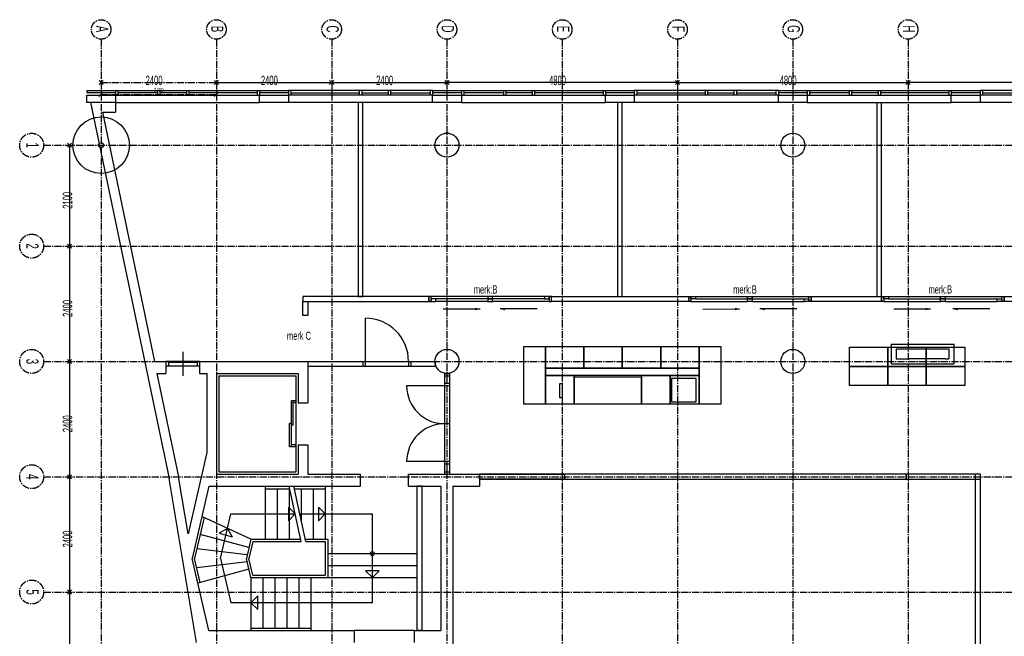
# Model space of a CAD drawing. Header units: millimetres. Extents: x -1696 to 67346, y -51443 to 2612.
# Tile 3 of 5: x -1696 to 18803, y -10222 to 2612. Entities that reach past the tile are written whole.
import ezdxf
from ezdxf.enums import TextEntityAlignment as Align

# ---------------------------------------------------------------- set-up
doc = ezdxf.new("R2010")
doc.units = ezdxf.units.MM
doc.header["$LTSCALE"] = 200
doc.header["$MEASUREMENT"] = 0
doc.linetypes.add('CENTER2', pattern=[1.125, 0.75, -0.125, 0.125, -0.125])
doc.layers.get('0').update_dxf_attribs({"linetype": 'CONTINUOUS'})
doc.layers.get('Defpoints').update_dxf_attribs({"linetype": 'CONTINUOUS'})
doc.layers.add('bouwkundig', color=8, linetype='CONTINUOUS')
doc.layers.add('stramien', color=1, linetype='CENTER2')
doc.styles.get("Standard").update_dxf_attribs({"font": 'txt', "width": 0.6})
doc.dimstyles.new('3ING DIM', dxfattribs={"dimscale": 50, "dimtxt": 1.8, "dimasz": 1.8, "dimexe": 0.18, "dimexo": 0.0625, "dimgap": 0.9, "dimtad": 1, "dimdec": 0, "dimzin": 0, "dimdsep": 46, "dimtxsty": 'Standard', "dimblk": 'OBLIQUE', "dimcen": 0.09, "dimclrd": 1, "dimclre": 1, "dimclrt": 1, "dimadec": 1, "dimazin": 0, "dimtfac": 1, "dimtdec": 0, "dimtofl": 0, "dimtmove": 0, "dimatfit": 3, "dimfxl": 1, "dimtolj": 1, "dimtzin": 0, "dimarcsym": 0})

# ---------------------------------------------------------------- blocks, each defined once
blk = doc.blocks.new('_Oblique')
at = {"color": 0, "linetype": 'ByBlock', "lineweight": -2}
blk.add_line((-0.5, -0.5), (0.5, 0.5), dxfattribs=at)
blk = doc.blocks.new('*D2')
at = {"layer": 'Defpoints', "color": 0, "transparency": 16777216}
for p in [(0, 1057), (2400, 1057), (2400, 1057)]:
    blk.add_point(p, dxfattribs=at)
at = {"layer": 'stramien', "color": 1, "lineweight": -2, "transparency": 16777216}
for p, q in [((0, 1060), (0, 1066)), ((0, 1057), (2400, 1057)), ((2400, 1060), (2400, 1066))]:
    blk.add_line(p, q, dxfattribs=at)
at = {"layer": 'stramien', "color": 1, "lineweight": -2, "transparency": 16777216, "xscale": 90, "yscale": 90, "zscale": 90, "rotation": 180}
blk.add_blockref('_Oblique', (0, 1057), dxfattribs=at)
at = {"layer": 'stramien', "color": 1, "lineweight": -2, "transparency": 16777216, "xscale": 90, "yscale": 90, "zscale": 90}
blk.add_blockref('_Oblique', (2400, 1057), dxfattribs=at)
at = {"layer": 'stramien', "color": 1, "transparency": 16777216, "insert": (1200, 1148), "char_height": 90, "attachment_point": 5}
blk.add_mtext('\\A1;2400', dxfattribs=at)
blk = doc.blocks.new('A$C08F26B49')
at = {"layer": 'stramien'}
for p, q in [((1695.9, 53649.2), (1695.9, 27352.4)), ((4095.9, 53649.2), (4095.9, 27742.8)), ((6495.9, 53649.2), (6495.9, 27742.8)), ((8895.9, 53649.2), (8895.9, 27742.8)), ((11295.9, 53649.2), (11295.9, 27742.8)), ((13695.9, 53649.2), (13695.9, 27742.8)), ((16095.9, 53649.2), (16095.9, 27742.8)), ((18495.9, 53649.2), (18495.9, 27742.8)), ((1738.3, 52791.6), (1653.4, 52706.8)), ((1738.3, 52706.8), (1653.4, 52791.6)), ((1695.9, 52749.2), (4095.9, 52749.2)), ((4053.4, 52706.8), (4138.3, 52791.6)), ((4053.4, 52791.6), (4138.3, 52706.8)), ((4138.3, 52791.6), (4053.4, 52706.8)), ((4138.3, 52706.8), (4053.4, 52791.6)), ((6453.4, 52706.8), (6538.3, 52791.6)), ((6453.4, 52791.6), (6538.3, 52706.8)), ((6538.3, 52791.6), (6453.4, 52706.8)), ((6538.3, 52706.8), (6453.4, 52791.6)), ((8853.4, 52706.8), (8938.3, 52791.6)), ((8853.4, 52791.6), (8938.3, 52706.8)), ((8938.3, 52791.6), (8853.4, 52706.8)), ((8938.3, 52706.8), (8853.4, 52791.6)), ((13653.4, 52706.8), (13738.3, 52791.6)), ((13653.4, 52791.6), (13738.3, 52706.8)), ((13738.3, 52791.6), (13653.4, 52706.8)), ((13738.3, 52706.8), (13653.4, 52791.6)), ((18453.4, 52706.8), (18538.3, 52791.6)), ((18453.4, 52791.6), (18538.3, 52706.8)), ((18538.3, 52791.6), (18453.4, 52706.8)), ((18538.3, 52706.8), (18453.4, 52791.6)), ((1080.7, 51400.4), (995.9, 51485.3)), ((995.9, 51400.4), (1080.7, 51485.3)), ((498.3, 51442.8), (23764.5, 51442.8)), ((498.3, 49342.8), (23680.4, 49342.8)), ((995.9, 49385.3), (1080.7, 49300.4)), ((1080.7, 49385.3), (995.9, 49300.4)), ((1080.7, 49300.4), (995.9, 49385.3)), ((995.9, 49300.4), (1080.7, 49385.3)), ((995.9, 46985.3), (1080.7, 46900.4)), ((1080.7, 46985.3), (995.9, 46900.4)), ((1080.7, 46900.4), (995.9, 46985.3)), ((995.9, 46900.4), (1080.7, 46985.3)), ((498.3, 46942.8), (23584.3, 46942.8)), ((498.3, 44542.8), (23476.7, 44542.8)), ((995.9, 44585.3), (1080.7, 44500.4)), ((1080.7, 44585.3), (995.9, 44500.4)), ((1080.7, 44500.4), (995.9, 44585.3)), ((995.9, 44500.4), (1080.7, 44585.3)), ((498.3, 42142.8), (23295.9, 42142.8)), ((995.9, 42185.3), (1080.7, 42100.4)), ((1080.7, 42185.3), (995.9, 42100.4)), ((1080.7, 42100.4), (995.9, 42185.3)), ((995.9, 42100.4), (1080.7, 42185.3))]:
    blk.add_line(p, q, dxfattribs=at)
at = {"layer": 'stramien', "linetype": 'Continuous'}
for p, q in [((4095.9, 52749.2), (6495.9, 52749.2)), ((6495.9, 52749.2), (8895.9, 52749.2)), ((13695.9, 52749.2), (8895.9, 52749.2)), ((13695.9, 52749.2), (18495.9, 52749.2)), ((23295.9, 52749.2), (18495.9, 52749.2)), ((1038.3, 51442.8), (1038.3, 49342.8)), ((1038.3, 49342.8), (1038.3, 46942.8)), ((1038.3, 46942.8), (1038.3, 44542.8)), ((1038.3, 44542.8), (1038.3, 42142.8)), ((1038.3, 42142.8), (1038.3, 39742.8))]:
    blk.add_line(p, q, dxfattribs=at)
at = {"layer": 'stramien'}
for centre, radius in [((1695.9, 53852.2), 203), ((4095.9, 53852.2), 203), ((6495.9, 53852.2), 203), ((8895.9, 53852.2), 203), ((11295.9, 53852.2), 203), ((13695.9, 53852.2), 203), ((16095.9, 53852.2), 203), ((18495.9, 53852.2), 203), ((249.1, 51442.8), 249.1), ((1695.9, 51442.8), 50), ((249.1, 49342.8), 249.1), ((249.1, 46942.8), 249.1), ((249.1, 44542.8), 249.1), ((249.1, 42142.8), 249.1)]:
    blk.add_circle(centre, radius, dxfattribs=at)
at = {"layer": 'stramien', "width": 0.6}
for s, p in [('A', (1588.6, 53862.1)), ('C', (6388.6, 53862.1)), ('G', (15988.6, 53862.1)), ('H', (18388.6, 53862.1)), ('B', (3988.6, 53862.1)), ('D', (8788.6, 53862.1)), ('E', (11188.6, 53862.1)), ('F', (13588.6, 53862.1)), ('1', (138.5, 51442.1)), ('2', (138.5, 49342.1)), ('3', (138.5, 46942.1)), ('4', (138.5, 44542.1)), ('5', (138.5, 42142.1))]:
    blk.add_text(s, height=254, rotation=270, dxfattribs=at).set_placement(p, align=Align.CENTER)
for s, p in [('2400', (2621.8, 52891.2)), ('2400', (5021.8, 52891.2)), ('2400', (7421.8, 52891.2)), ('4800', (11021.8, 52891.2)), ('4800', (15821.8, 52891.2))]:
    blk.add_text(s, height=197.56, dxfattribs=at).set_placement(p, align=Align.TOP_LEFT)
for s, p in [('2100', (896.3, 50118.7)), ('2400', (896.3, 47868.7)), ('2400', (896.3, 45468.7)), ('2400', (896.3, 43068.7))]:
    blk.add_text(s, height=197.56, rotation=90, dxfattribs=at).set_placement(p, align=Align.TOP_LEFT)
at = {"layer": 'stramien'}
dim = blk.add_linear_dim(base=(4095.9, 52499.8), p1=(1695.9, 52499.8), p2=(4095.9, 52499.8), dimstyle='3ING DIM', dxfattribs=at)
dim.commit()
dim.dimension.update_dxf_attribs({"geometry": '*D2', "text_midpoint": (2895.9, 52590.8), "insert": (1695.9, 51442.8)})

msp = doc.modelspace()

# ---------------------------------------------------------------- linework, layer by layer
at = {"layer": 'bouwkundig'}
for p, q in [((-300, 1140), (300, 1140)), ((-300, 1140), (-300, 1100)), ((-300, 1100), (300, 1100)), ((-300, 1040), (300, 1040)), ((-300, 890), (-300, 1040)), ((300, 1140), (300, 1100)), ((300, 1140), (300, 1040)), ((300, 1140), (3300, 1140)), ((300, 1040), (300, 890)), ((300, 1040), (3300, 1040)), ((350, 1140), (350, 1040)), ((1175, 1090), (350, 1090)), ((1175, 1140), (1175, 1040)), ((1225, 1140), (1225, 1040)), ((1775, 1090), (1225, 1090)), ((1775, 1140), (1775, 1040)), ((1825, 1140), (1825, 1040)), ((3250, 1090), (1825, 1090)), ((3250, 1140), (3250, 1040)), ((3300, 1140), (3900, 1140)), ((3300, 1140), (3300, 1100)), ((3300, 1140), (3300, 1040)), ((3300, 1100), (3900, 1100)), ((3300, 1040), (3900, 1040)), ((3300, 890), (3300, 1040)), ((3900, 1140), (3900, 1100)), ((3900, 1140), (3900, 1040)), ((6900, 1140), (3900, 1140)), ((3900, 1040), (3900, 890)), ((6900, 1040), (3900, 1040)), ((3950, 1140), (3950, 1040)), ((3950, 1090), (5375, 1090)), ((5375, 1140), (5375, 1040)), ((5425, 1140), (5425, 1040)), ((5425, 1090), (5975, 1090)), ((5975, 1140), (5975, 1040)), ((6025, 1140), (6025, 1040)), ((6025, 1090), (6850, 1090)), ((6850, 1140), (6850, 1040)), ((6900, 1140), (7500, 1140)), ((6900, 1140), (6900, 1100)), ((6900, 1140), (6900, 1040)), ((6900, 1100), (7500, 1100)), ((6900, 1040), (7500, 1040)), ((6900, 890), (6900, 1040)), ((7500, 1140), (7500, 1100)), ((7500, 1140), (7500, 1040)), ((7500, 1140), (10500, 1140)), ((7500, 1040), (7500, 890)), ((7500, 1040), (10500, 1040)), ((7550, 1140), (7550, 1040)), ((8375, 1090), (7550, 1090)), ((8375, 1140), (8375, 1040)), ((8425, 1140), (8425, 1040)), ((8975, 1090), (8425, 1090)), ((8975, 1140), (8975, 1040)), ((9025, 1140), (9025, 1040)), ((10450, 1090), (9025, 1090)), ((10450, 1140), (10450, 1040)), ((10500, 1140), (11100, 1140)), ((10500, 1140), (10500, 1100)), ((10500, 1140), (10500, 1040)), ((10500, 1100), (11100, 1100)), ((10500, 1040), (11100, 1040)), ((10500, 890), (10500, 1040)), ((11100, 1140), (11100, 1100)), ((11100, 1140), (11100, 1040)), ((14100, 1140), (11100, 1140)), ((11100, 1040), (11100, 890)), ((14100, 1040), (11100, 1040)), ((11150, 1140), (11150, 1040)), ((11150, 1090), (12575, 1090)), ((12575, 1140), (12575, 1040)), ((12625, 1140), (12625, 1040)), ((12625, 1090), (13175, 1090)), ((13175, 1140), (13175, 1040)), ((13225, 1140), (13225, 1040)), ((13225, 1090), (14050, 1090)), ((14050, 1140), (14050, 1040)), ((14100, 1140), (14700, 1140)), ((14100, 1140), (14100, 1100)), ((14100, 1140), (14100, 1040)), ((14100, 1100), (14700, 1100)), ((14100, 1040), (14700, 1040)), ((14100, 890), (14100, 1040)), ((14700, 1140), (14700, 1100)), ((14700, 1140), (14700, 1040)), ((14700, 1140), (17700, 1140)), ((14700, 1040), (14700, 890)), ((14700, 1040), (17700, 1040)), ((14750, 1140), (14750, 1040)), ((15575, 1090), (14750, 1090)), ((15575, 1140), (15575, 1040)), ((15625, 1140), (15625, 1040)), ((16175, 1090), (15625, 1090)), ((16175, 1140), (16175, 1040)), ((16225, 1140), (16225, 1040)), ((17650, 1090), (16225, 1090)), ((17650, 1140), (17650, 1040)), ((17700, 1140), (18300, 1140)), ((17700, 1140), (17700, 1100)), ((17700, 1140), (17700, 1040)), ((17700, 1100), (18300, 1100)), ((17700, 1040), (18300, 1040)), ((17700, 890), (17700, 1040)), ((18300, 1140), (18300, 1100)), ((18300, 1140), (18300, 1040)), ((21300, 1140), (18300, 1140)), ((18300, 1040), (18300, 890)), ((21300, 1040), (18300, 1040)), ((18350, 1140), (18350, 1040)), ((18350, 1090), (19775, 1090)), ((300, 890), (-300, 890)), ((-220, 890), (1413, -6937)), ((300, 890), (300, 690)), ((300, 890), (3300, 890)), ((3900, 890), (3300, 890)), ((6900, 890), (3900, 890)), ((5350, 890), (5350, -3150)), ((5450, -3150), (5450, 890)), ((7500, 890), (6900, 890)), ((7500, 890), (10500, 890)), ((11100, 890), (10500, 890)), ((10750, 890), (10750, -3150)), ((10850, -3150), (10850, 890)), ((14100, 890), (11100, 890)), ((14700, 890), (14100, 890)), ((14700, 890), (17700, 890)), ((16150, 890), (16150, -3150)), ((16250, -3150), (16250, 890)), ((18300, 890), (17700, 890)), ((21300, 890), (18300, 890)), ((26, 690), (1109, -4500)), ((26, 690), (300, 690)), ((6824, -3150), (4200, -3150)), ((4200, -3150), (4200, -3250)), ((4200, -3250), (6824, -3250)), ((4200, -3547), (4200, -3250)), ((4200, -3250), (4300, -3250)), ((4300, -3250), (4300, -3547)), ((5350, -3150), (5450, -3150)), ((8052, -3150), (6824, -3150)), ((6824, -3150), (6824, -3250)), ((6872, -3150), (6824, -3150)), ((6824, -3150), (6824, -3250)), ((6872, -3150), (6824, -3150)), ((6824, -3250), (6824, -3150)), ((6824, -3250), (6872, -3250)), ((6824, -3250), (6872, -3250)), ((6872, -3250), (6872, -3150)), ((6872, -3250), (6872, -3150)), ((6968, -3200), (6872, -3200)), ((6872, -3200), (6872, -3250)), ((6968, -3200), (6872, -3200)), ((6872, -3200), (6872, -3250)), ((6872, -3250), (6968, -3250)), ((6872, -3250), (6968, -3250)), ((8052, -3200), (6968, -3200)), ((6968, -3250), (6968, -3200)), ((6968, -3250), (6968, -3200)), ((8052, -3250), (6968, -3250)), ((8148, -3150), (8052, -3150)), ((8052, -3150), (8052, -3200)), ((8052, -3200), (8148, -3200)), ((8148, -3200), (8052, -3200)), ((8052, -3200), (8052, -3250)), ((8052, -3250), (8148, -3250)), ((9230, -3150), (8142, -3150)), ((8148, -3200), (8148, -3150)), ((9230, -3200), (8148, -3200)), ((8148, -3250), (8148, -3200)), ((9326, -3250), (8148, -3250)), ((9326, -3150), (9230, -3150)), ((9230, -3150), (9230, -3200)), ((9230, -3200), (9326, -3200)), ((9374, -3150), (9326, -3150)), ((9326, -3150), (9326, -3250)), ((9326, -3200), (9326, -3150)), ((9326, -3250), (9374, -3250)), ((9374, -3150), (12232, -3150)), ((9374, -3250), (9374, -3150)), ((9374, -3250), (9374, -3150)), ((12232, -3250), (9374, -3250)), ((10750, -3150), (10850, -3150)), ((12232, -3150), (12232, -3250)), ((12232, -3250), (12232, -3150)), ((12232, -3150), (12280, -3150)), ((12280, -3250), (12232, -3250)), ((12280, -3150), (12280, -3250)), ((12280, -3200), (12280, -3150)), ((12280, -3150), (12376, -3150)), ((12376, -3200), (12280, -3200)), ((12280, -3250), (13458, -3250)), ((12376, -3150), (13464, -3150)), ((12376, -3150), (12376, -3200)), ((12376, -3200), (13458, -3200)), ((13458, -3150), (13554, -3150)), ((13458, -3200), (13458, -3150)), ((13554, -3200), (13458, -3200)), ((13458, -3200), (13554, -3200)), ((13458, -3250), (13458, -3200)), ((13554, -3250), (13458, -3250)), ((13554, -3150), (14782, -3150)), ((13554, -3150), (13554, -3200)), ((13554, -3200), (14638, -3200)), ((13554, -3200), (13554, -3250)), ((13554, -3250), (14638, -3250)), ((14638, -3200), (14734, -3200)), ((14638, -3250), (14638, -3200)), ((14638, -3200), (14734, -3200)), ((14638, -3250), (14638, -3200)), ((14734, -3250), (14638, -3250)), ((14734, -3250), (14638, -3250)), ((14734, -3250), (14734, -3150)), ((14734, -3150), (14782, -3150)), ((14734, -3250), (14734, -3150)), ((14734, -3150), (14782, -3150)), ((14734, -3200), (14734, -3250)), ((14734, -3200), (14734, -3250)), ((14782, -3250), (14734, -3250)), ((14782, -3250), (14734, -3250)), ((14782, -3150), (14782, -3250)), ((14782, -3150), (14782, -3250)), ((14782, -3150), (16250, -3150)), ((14782, -3250), (14782, -3150)), ((16250, -3250), (14782, -3250)), ((16150, -3150), (16250, -3150)), ((16250, -3150), (16250, -3250)), ((16250, -3250), (16250, -3150)), ((16250, -3150), (16298, -3150)), ((16298, -3250), (16250, -3250)), ((16298, -3150), (16298, -3250)), ((16298, -3200), (16298, -3150)), ((16298, -3150), (16394, -3150)), ((16394, -3200), (16298, -3200)), ((16298, -3250), (17476, -3250)), ((16394, -3150), (17482, -3150)), ((16394, -3150), (16394, -3200)), ((16394, -3200), (17476, -3200)), ((17476, -3150), (17572, -3150)), ((17476, -3200), (17476, -3150)), ((17572, -3200), (17476, -3200)), ((17476, -3200), (17572, -3200)), ((17476, -3250), (17476, -3200)), ((17572, -3250), (17476, -3250)), ((17572, -3150), (18800, -3150)), ((17572, -3150), (17572, -3200)), ((17572, -3200), (18656, -3200)), ((17572, -3200), (17572, -3250)), ((17572, -3250), (18656, -3250)), ((18656, -3200), (18752, -3200)), ((18656, -3250), (18656, -3200)), ((18656, -3200), (18752, -3200)), ((18656, -3250), (18656, -3200)), ((18752, -3250), (18656, -3250)), ((18752, -3250), (18656, -3250)), ((18752, -3250), (18752, -3150)), ((18752, -3150), (18800, -3150)), ((18752, -3250), (18752, -3150)), ((18752, -3150), (18800, -3150)), ((18752, -3200), (18752, -3250)), ((18752, -3200), (18752, -3250)), ((18800, -3250), (18752, -3250)), ((18800, -3250), (18752, -3250)), ((18800, -3250), (18800, -3150)), ((18800, -3150), (21951, -3150)), ((18800, -3150), (18800, -3250)), ((18800, -3150), (18800, -3250)), ((21957, -3250), (18800, -3250)), ((7124, -3409), (7890, -3409)), ((9076, -3409), (8309, -3409)), ((12530, -3410), (13297, -3409)), ((14482, -3409), (13716, -3409)), ((16500, -3409), (17266, -3409)), ((18500, -3409), (17734, -3409)), ((4300, -3547), (4200, -3547)), ((5500, -3600), (5500, -4500)), ((1700, -4300), (1700, -4800)), ((8800, -4193), (9250, -4193)), ((8800, -5393), (8800, -4193)), ((9250, -4193), (10050, -4193)), ((9250, -4643), (9250, -4193)), ((9250, -4193), (9250, -5393)), ((10050, -4193), (10850, -4193)), ((10050, -4643), (10050, -4193)), ((10050, -4193), (10050, -4643)), ((10850, -4193), (11650, -4193)), ((10850, -4643), (10850, -4193)), ((10850, -4193), (10850, -4643)), ((11650, -4193), (12450, -4193)), ((11650, -4643), (11650, -4193)), ((11650, -4193), (11650, -4643)), ((12450, -4193), (12900, -4193)), ((12450, -5393), (12450, -4193)), ((12450, -4193), (12450, -4643)), ((12900, -4193), (12900, -5393)), ((15580, -4205), (16380, -4205)), ((15580, -4605), (15580, -4205)), ((16380, -4205), (16380, -4605)), ((16380, -4205), (17180, -4205)), ((16380, -4605), (16380, -4205)), ((16450, -4140), (16450, -4550)), ((16450, -4140), (17760, -4140)), ((16550, -4240), (17650, -4240)), ((16550, -4240), (16550, -4450)), ((17180, -4205), (17980, -4205)), ((17180, -4605), (17180, -4205)), ((17180, -4205), (17180, -4605)), ((17650, -4240), (17650, -4450)), ((17750, -4140), (17750, -4550)), ((17980, -4205), (17980, -4605)), ((1109, -4500), (1350, -4500)), ((1350, -4500), (1350, -4750)), ((2050, -4500), (1350, -4500)), ((1350, -4500), (1350, -4600)), ((1400, -4500), (1400, -4600)), ((2000, -4500), (2000, -4600)), ((2050, -4500), (4300, -4500)), ((2050, -4500), (2050, -4750)), ((2050, -4500), (2050, -4600)), ((4300, -4500), (4300, -5360)), ((4300, -4500), (4300, -4600)), ((4300, -4500), (5450, -4500)), ((5450, -4500), (5450, -4600)), ((5450, -4500), (6450, -4500)), ((5450, -4500), (5450, -4600)), ((5500, -4500), (5500, -4600)), ((6400, -4500), (6400, -4600)), ((6450, -4500), (6450, -4600)), ((6450, -4500), (6450, -4600)), ((6450, -4500), (6950, -4500)), ((16550, -4450), (16825, -4450)), ((17575, -4450), (16825, -4450)), ((17575, -4450), (17650, -4450)), ((2050, -4600), (1350, -4600)), ((2000, -4520), (1400, -4520)), ((4300, -4600), (5450, -4600)), ((5450, -4600), (6450, -4600)), ((6450, -4600), (6971, -4600)), ((9250, -4643), (12450, -4643)), ((9250, -4793), (9250, -4643)), ((10050, -4643), (9250, -4643)), ((10850, -4643), (10050, -4643)), ((11650, -4643), (10850, -4643)), ((12450, -4643), (11650, -4643)), ((12450, -4643), (12450, -4793)), ((15580, -4605), (16380, -4605)), ((15580, -5005), (15580, -4605)), ((16380, -4605), (15580, -4605)), ((16380, -4605), (16380, -5005)), ((16380, -4605), (17180, -4605)), ((16380, -5005), (16380, -4605)), ((17180, -4605), (16380, -4605)), ((16450, -4550), (16825, -4550)), ((16825, -4550), (17575, -4550)), ((17180, -4605), (17980, -4605)), ((17180, -5005), (17180, -4605)), ((17180, -4605), (17180, -5005)), ((17980, -4605), (17180, -4605)), ((17575, -4550), (17750, -4550)), ((17980, -4605), (17980, -5005)), ((1161, -4750), (1610, -6900)), ((1161, -4750), (1350, -4750)), ((2050, -4750), (2200, -4750)), ((2200, -4750), (2200, -6394)), ((2400, -4750), (2400, -6850)), ((2400, -4750), (4100, -4750)), ((2450, -4800), (2450, -6800)), ((2450, -4800), (4050, -4800)), ((4050, -4800), (4050, -6800)), ((4100, -4750), (4100, -5360)), ((7150, -4745), (7150, -6850)), ((7150, -4750), (7250, -4750)), ((7150, -4800), (7250, -4800)), ((7200, -4800), (7200, -4957)), ((7250, -4745), (7250, -6850)), ((12450, -4793), (9250, -4793)), ((9250, -4793), (9850, -4793)), ((9250, -5393), (9250, -4793)), ((9850, -4793), (9850, -5393)), ((9850, -4823), (11250, -4823)), ((9850, -5393), (9850, -4823)), ((11250, -4793), (11850, -4793)), ((11250, -5393), (11250, -4793)), ((11250, -4823), (11250, -5393)), ((11850, -4793), (11850, -5393)), ((11850, -4793), (12450, -4793)), ((11850, -5393), (11850, -4793)), ((11880, -4847), (12380, -4847)), ((11880, -5347), (11880, -4847)), ((12380, -4847), (12380, -5347)), ((12450, -4793), (12450, -5393)), ((7250, -5007), (6360, -5007)), ((7250, -4957), (7150, -4957)), ((9550, -4959), (9600, -4959)), ((9550, -5259), (9550, -4959)), ((9600, -4959), (9600, -5259)), ((16380, -5005), (15580, -5005)), ((17180, -5005), (16380, -5005)), ((17980, -5005), (17180, -5005)), ((3960, -6280), (3960, -5320)), ((4050, -5320), (3960, -5320)), ((4000, -5830), (4000, -5320)), ((4050, -5360), (4050, -5320)), ((9600, -5259), (9550, -5259)), ((4050, -5360), (4000, -5360)), ((4100, -5360), (4300, -5360)), ((9250, -5393), (8800, -5393)), ((9850, -5393), (9250, -5393)), ((11250, -5393), (9850, -5393)), ((11850, -5393), (11250, -5393)), ((12450, -5393), (11850, -5393)), ((12380, -5347), (11880, -5347)), ((12900, -5393), (12450, -5393)), ((3920, -6280), (3920, -5790)), ((3960, -5790), (3920, -5790)), ((4000, -5830), (3960, -5830)), ((7250, -5797), (7150, -5797)), ((4050, -6280), (3920, -6280)), ((4050, -6240), (3960, -6240)), ((4050, -6280), (4050, -6240)), ((4100, -6240), (4100, -6850)), ((4100, -6240), (4300, -6240)), ((4300, -6240), (4300, -6850)), ((2200, -6394), (1809, -8086)), ((7250, -6587), (6360, -6587)), ((7250, -6637), (7150, -6637)), ((7200, -6637), (7200, -6800)), ((1987, -10350), (1413, -6937)), ((1809, -8086), (1610, -6900)), ((2400, -6850), (4100, -6850)), ((2450, -6800), (4050, -6800)), ((4300, -6850), (5400, -6850)), ((5400, -7100), (5400, -6850)), ((6400, -6850), (7875, -6850)), ((6400, -7100), (6400, -6850)), ((7150, -6800), (7250, -6800)), ((7150, -6850), (7250, -6850)), ((16759, -6850), (7875, -6850)), ((7875, -6850), (7875, -7100)), ((16759, -6850), (7875, -6850)), ((7875, -6850), (7875, -6950)), ((7875, -6950), (16759, -6950)), ((7879, -6850), (9649, -6850)), ((7879, -6950), (7879, -6850)), ((9649, -6950), (7879, -6950)), ((9649, -6850), (9649, -6950)), ((16759, -6950), (16759, -6850)), ((18306, -6850), (16759, -6850)), ((16759, -6850), (16759, -6950)), ((16759, -6950), (18306, -6950)), ((18206, -23987), (18206, -6850)), ((18306, -23987), (18306, -6850)), ((18306, -6950), (18306, -6850)), ((2242, -7100), (1896, -8600)), ((2242, -7100), (5400, -7100)), ((3417, -7100), (3917, -7100)), ((3417, -7100), (3417, -8200)), ((3417, -7150), (3928, -7150)), ((3667, -7150), (3667, -8200)), ((4167, -8250), (3917, -7100)), ((3917, -7150), (3917, -8200)), ((4260, -8250), (4010, -7100)), ((4010, -7100), (4667, -7100)), ((4021, -7150), (4667, -7150)), ((4167, -7150), (4167, -7821)), ((4417, -7150), (4417, -8200)), ((4667, -7100), (4667, -8200)), ((6400, -7100), (7075, -7100)), ((6575, -7100), (6575, -10100)), ((6675, -7100), (6575, -7100)), ((6675, -7100), (6675, -10100)), ((7075, -7100), (7075, -10100)), ((7325, -7100), (7325, -11483)), ((7325, -7100), (7875, -7100)), ((4042, -7675), (3900, -7533)), ((3900, -7533), (3900, -7817)), ((4667, -7675), (4525, -7533)), ((4525, -7533), (4525, -7817)), ((2097, -7729), (1896, -8600)), ((2143, -7750), (1947, -8600)), ((3117, -8200), (2097, -7729)), ((2486, -8600), (2700, -7675)), ((2700, -7675), (4042, -7675)), ((4042, -7675), (3900, -7817)), ((4135, -7675), (5646, -7675)), ((4667, -7675), (4525, -7817)), ((5646, -9525), (5646, -7675)), ((2630, -7975), (2456, -8075)), ((2630, -7975), (2730, -8149)), ((3077, -8375), (2063, -8100)), ((2456, -8075), (2730, -8149)), ((3042, -8525), (1993, -8400)), ((3117, -8200), (3025, -8600)), ((3157, -8250), (3076, -8600)), ((3117, -8200), (4156, -8200)), ((3157, -8250), (4167, -8250)), ((4249, -8200), (4717, -8200)), ((4260, -8250), (4667, -8250)), ((4667, -8250), (4667, -8950)), ((4717, -8200), (4717, -9000)), ((2242, -10100), (1896, -8600)), ((2014, -9113), (1896, -8600)), ((2063, -9100), (1947, -8600)), ((2486, -8600), (2700, -9525)), ((3117, -9000), (3025, -8600)), ((3157, -8950), (3076, -8600)), ((4717, -8500), (6575, -8500)), ((6575, -8500), (6575, -9000)), ((3042, -8675), (1993, -8800)), ((4717, -8750), (6575, -8750)), ((3077, -8825), (2014, -9113)), ((3117, -9000), (4717, -9000)), ((3117, -9000), (3117, -10100)), ((3157, -8950), (4667, -8950)), ((3367, -9000), (3367, -10050)), ((3617, -9000), (3617, -10050)), ((3867, -9000), (3867, -10050)), ((4117, -9000), (4117, -10050)), ((4367, -9000), (4367, -10100)), ((4717, -9000), (6575, -9000)), ((5646, -9000), (5504, -8858)), ((5788, -8858), (5504, -8858)), ((5646, -9000), (5788, -8858)), ((3117, -9525), (3259, -9383)), ((3259, -9667), (3259, -9383)), ((5646, -9525), (2700, -9525)), ((3117, -9525), (3259, -9667)), ((2242, -10100), (5270, -10100)), ((3117, -10050), (4367, -10050)), ((3117, -10100), (4367, -10100)), ((5270, -10100), (5270, -10350)), ((6520, -10100), (5270, -10100)), ((6520, -10100), (6520, -10350)), ((6520, -10100), (7075, -10100)), ((6675, -10100), (6575, -10100))]:
    msp.add_line(p, q, dxfattribs=at)
for centre, radius in [((0, 0), 589), ((7200, 0), 250), ((14400, 0), 250), ((7200, -4500), 250), ((14400, -4500), 250), ((5646, -8500), 40)]:
    msp.add_circle(centre, radius, dxfattribs=at)
for centre, radius, start, end in [((7200, 0), 250, 77.2907, 102.7093), ((5500, -4500), 900, 0, 90), ((7200, -4500), 250, 180, 203.5782), ((7150, -5007), 790, 180, 270), ((7150, -6587), 790, 90, 180)]:
    msp.add_arc(centre, radius, start, end, dxfattribs=at)
for points in [[(7890, -3409), (7790, -3436), (7790, -3383)], [(8309, -3409), (8410, -3384), (8409, -3438)], [(13297, -3409), (13197, -3436), (13197, -3383)], [(13716, -3409), (13816, -3384), (13815, -3438)], [(17266, -3409), (17166, -3436), (17166, -3383)], [(17734, -3409), (17834, -3384), (17833, -3438)]]:
    msp.add_solid(points, dxfattribs=at)

# ---------------------------------------------------------------- block references
at = {"layer": 'stramien'}
msp.add_blockref('A$C08F26B49', (-1696, -51443), dxfattribs=at)

# ---------------------------------------------------------------- texts
at = {"layer": 'bouwkundig', "width": 0.6}
for s, p in [('merk:B', (7759, -2918)), ('merk:B', (13159, -2918)), ('merk:B', (17225, -2918)), ('merk C', (3869, -3881))]:
    msp.add_text(s, height=169.3, dxfattribs=at).set_placement(p, align=Align.TOP_LEFT)

doc.saveas('drawing.dxf')
